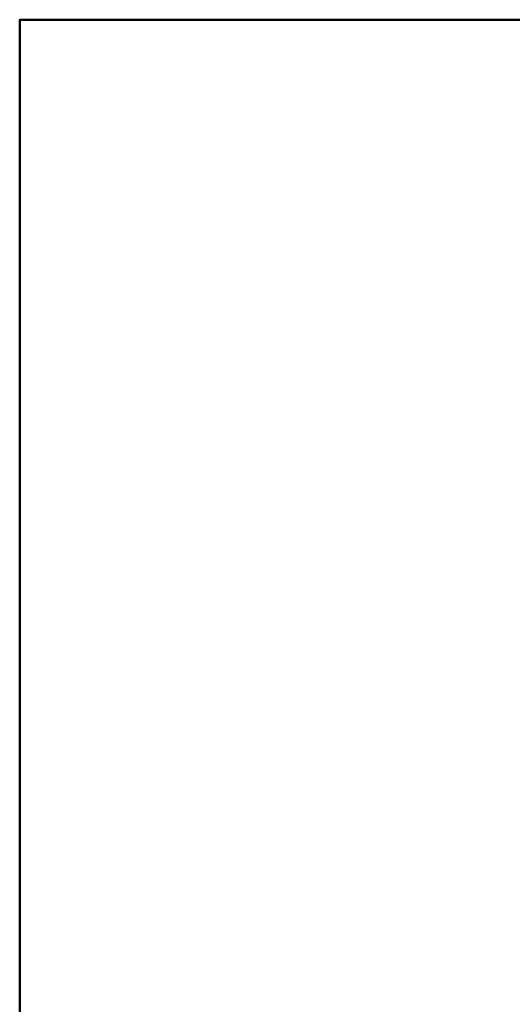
# Model space of a CAD drawing. Header units: millimetres. Extents: x -1219 to 1219, y -1219 to 1219.
# Tile 2 of 244: x -1219 to -517, y -184 to 1219. Entities that reach past the tile are written whole.
import ezdxf

# ---------------------------------------------------------------- set-up
doc = ezdxf.new("R2010")
doc.units = ezdxf.units.MM
doc.layers.add('E-LITE-EQPM', color=33, linetype='Continuous', lineweight=40)

msp = doc.modelspace()

# ---------------------------------------------------------------- meshes
at = {"layer": 'E-LITE-EQPM'}
mesh = msp.add_polyface(dxfattribs=at)
corners = [(1219.2, 1219.2), (-1219.2, 1219.2), (-1219.2, -1219.2), (1219.2, -1219.2)]
mesh.append_faces([[corners[k] for k in face] for face in [(3, 0, 1, 2)]])
mesh = msp.add_polyface(dxfattribs=at)
corners = [(1219.2, 1219.2, -304.8), (1219.2, -1219.2, -304.8), (-1219.2, -1219.2, -304.8), (-1219.2, 1219.2, -304.8)]
mesh.append_faces([[corners[k] for k in face] for face in [(2, 3, 0, 1)]])
mesh = msp.add_polyface(dxfattribs=at)
corners = [(-1219.2, 1219.2), (1219.2, 1219.2), (1219.2, 1219.2, -304.8), (-1219.2, 1219.2, -304.8)]
mesh.append_faces([[corners[k] for k in face] for face in [(0, 1, 2, 3)]])
mesh = msp.add_polyface(dxfattribs=at)
corners = [(-1219.2, -1219.2), (-1219.2, 1219.2), (-1219.2, 1219.2, -304.8), (-1219.2, -1219.2, -304.8)]
mesh.append_faces([[corners[k] for k in face] for face in [(0, 1, 2, 3)]])

doc.saveas('drawing.dxf')
